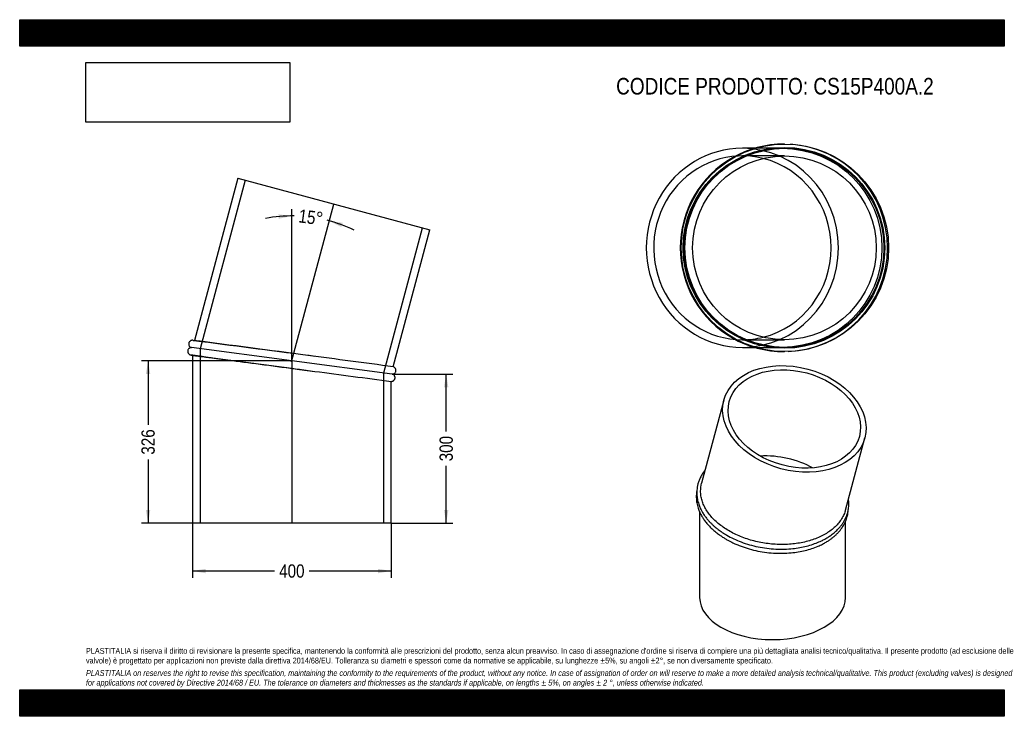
# Model space of a CAD drawing. Header units: millimetres. Extents: x 0 to 1980, y 0 to 1400.
import ezdxf
from ezdxf.enums import TextEntityAlignment as Align
from ezdxf.lldxf.tags import DXFTag

# ---------------------------------------------------------------- set-up
doc = ezdxf.new("R2010")
doc.units = ezdxf.units.MM
doc.header["$LTSCALE"] = 6.666667
doc.layers.add('Default', color=7, linetype='Continuous')
doc.layers.add('TUBO_X_GOMITO_15', color=7, linetype='Continuous')
doc.styles.add('SEACAD_Arial_Narrow', font='ARIALN.TTF')
tags = doc.linetypes.add('CENTER2', pattern=[28.575, 19.05, -3.175, 3.175, -3.175]).pattern_tags.tags
tags[10:11] = [DXFTag(74, 4), DXFTag(75, 0), DXFTag(340, '0'), DXFTag(46, 0.0), DXFTag(50, 0.0), DXFTag(44, 0.0), DXFTag(45, 0.0)]
tags[8:9] = [DXFTag(74, 4), DXFTag(75, 0), DXFTag(340, '0'), DXFTag(46, 0.0), DXFTag(50, 0.0), DXFTag(44, 0.0), DXFTag(45, 0.0)]
tags[6:7] = [DXFTag(74, 4), DXFTag(75, 0), DXFTag(340, '0'), DXFTag(46, 0.0), DXFTag(50, 0.0), DXFTag(44, 0.0), DXFTag(45, 0.0)]
tags[4:5] = [DXFTag(74, 4), DXFTag(75, 0), DXFTag(340, '0'), DXFTag(46, 0.0), DXFTag(50, 0.0), DXFTag(44, 0.0), DXFTag(45, 0.0)]
tags = doc.linetypes.add('HIDDEN2', pattern=[4.7625, 3.175, -1.5875]).pattern_tags.tags
tags[6:7] = [DXFTag(74, 4), DXFTag(75, 0), DXFTag(340, '0'), DXFTag(46, 0.0), DXFTag(50, 0.0), DXFTag(44, 0.0), DXFTag(45, 0.0)]
tags[4:5] = [DXFTag(74, 4), DXFTag(75, 0), DXFTag(340, '0'), DXFTag(46, 0.0), DXFTag(50, 0.0), DXFTag(44, 0.0), DXFTag(45, 0.0)]
doc.dimstyles.new('Plastitalia', dxfattribs={"dimtxt": 26.666667, "dimasz": 26.666667, "dimexe": 13.333333, "dimexo": 0, "dimgap": 6.666667, "dimtad": 0, "dimdec": 0, "dimtxsty": 'SEACAD_Arial_Narrow', "dimblk1": '_SE_FILLED', "dimblk2": '_SE_FILLED', "dimsah": 1, "dimcen": 13.333333, "dimadec": 0, "dimazin": 0, "dimtfac": 0.8, "dimtdec": 1, "dimtmove": 0, "dimatfit": 3, "dimfxl": 1, "dimtolj": 1, "dimarcsym": 0})
picture_1 = doc.add_image_def('image1.jpg', size_in_pixel=(4302, 1260))

# ---------------------------------------------------------------- blocks, each defined once
blk = doc.blocks.new('SEANNOT_GROUP')
at = {"layer": 'Default', "color": 7, "linetype": 'CENTER2'}
blk.add_line((547.3, 716.3), (547.3, 388.1), dxfattribs=at)
blk = doc.blocks.new('SEANNOT_GROUP1')
at = {"layer": 'Default', "color": 7, "linetype": 'CENTER2'}
blk.add_line((546.7, 712.4), (631.7, 1029.5), dxfattribs=at)
blk = doc.blocks.new('SE')
at = {"layer": 'TUBO_X_GOMITO_15', "color": 7, "linetype": 'Continuous'}
for p, q in [((438.5, 1081.4), (351.2, 755.3)), ((438.5, 1081.4), (824.9, 977.8)), ((751.2, 702.5), (824.9, 977.8)), ((749, 687.8), (345.3, 741)), ((749.2, 687.8), (345.3, 741)), ((347.3, 725.7), (347.3, 388.1)), ((747.3, 388.1), (747.3, 673.1)), ((747.3, 388.1), (347.3, 388.1))]:
    blk.add_line(p, q, dxfattribs=at)
at = {"layer": 'TUBO_X_GOMITO_15', "color": 7, "linetype": 'HIDDEN2'}
for p, q in [((453.3, 1077.4), (362.6, 738.7)), ((732, 690.1), (810.1, 981.8)), ((351.2, 755.3), (351, 754.7)), ((362.6, 738.7), (362.6, 388.1)), ((347.3, 726.2), (347.3, 725.7)), ((593.8, 723.3), (582.3, 724.8)), ((732, 388.1), (732, 690.1)), ((749.2, 687.8), (749, 687.8))]:
    blk.add_line(p, q, dxfattribs=at)
at = {"layer": 'TUBO_X_GOMITO_15', "color": 7, "linetype": 'Continuous'}
for centre, radius, start, end in [((-5677.6, -45927.3), 47070.2, 82.36115, 82.64433), ((-9785.3, -78553), 79952.8, 82.427367, 82.55159), ((11082.7, 79955), 79952.8, 262.461507, 262.572633)]:
    blk.add_arc(centre, radius, start, end, dxfattribs=at)
at = {"layer": 'TUBO_X_GOMITO_15', "color": 7, "linetype": 'HIDDEN2'}
for centre, radius, start, end in [((-9785.3, -78553), 79952.8, 82.55159, 82.716537), ((11082.7, 79955), 79952.8, 262.283463, 262.461507), ((-4281.6, -35331), 36382.4, 82.31716, 82.32124)]:
    blk.add_arc(centre, radius, start, end, dxfattribs=at)
at = {"layer": 'TUBO_X_GOMITO_15', "color": 7, "linetype": 'Continuous'}
for points, knots in [([(348.7, 755.6), (348.1, 755.7), (347.2, 755.8), (345.6, 755.6), (344.1, 755.1), (342.5, 754.1), (341.2, 752.8), (340.2, 751), (339.8, 749.2), (339.8, 747.4), (340.1, 745.7), (341, 744), (342.2, 742.6), (343.7, 741.5), (344.7, 741.2), (345.3, 741)], [0, 0, 0, 0, 0.066583, 0.135205, 0.203712, 0.268488, 0.373405, 0.441039, 0.539845, 0.606446, 0.682049, 0.763299, 0.845993, 0.925968, 1, 1, 1, 1]), ([(345.3, 741), (344.8, 740.9), (343.8, 740.9), (342.2, 740.4), (340.8, 739.5), (339.4, 738.3), (338.4, 736.7), (337.8, 734.6), (337.8, 732.8), (338.2, 731), (338.9, 729.5), (340, 728.1), (341.5, 727), (343.1, 726.2), (344.2, 726.1), (344.8, 726)], [0, 0, 0, 0, 0.067614, 0.138208, 0.208589, 0.275137, 0.383611, 0.452871, 0.54968, 0.615299, 0.689643, 0.769216, 0.849816, 0.927427, 1, 1, 1, 1]), ([(344.8, 726), (344.8, 726), (345, 726), (346, 725.8), (347.5, 725.6), (349.4, 725.4), (351.5, 725.1), (353.6, 724.8), (355.7, 724.5), (357.7, 724.3), (359.9, 724), (362.1, 723.7), (364.6, 723.4), (368.5, 722.9), (374.1, 722.1), (382, 721.1), (390.8, 719.9), (400.3, 718.7), (411.5, 717.2), (424.3, 715.5), (439.1, 713.6), (454.6, 711.5), (470.9, 709.4), (487.7, 707.2), (505, 704.9), (522.6, 702.6), (540.4, 700.2), (558.2, 697.9), (575.7, 695.6), (588, 694), (593.5, 693.2), (593.6, 693.2)], [0.0028527, 0.0028527, 0.0028527, 0.0028527, 0.0348682, 0.0669294, 0.0961809, 0.1226197, 0.1462428, 0.1670471, 0.1850298, 0.2006926, 0.2162417, 0.2319358, 0.2477751, 0.2637599, 0.3027006, 0.3419383, 0.3811769, 0.4204168, 0.4596579, 0.5087049, 0.5577535, 0.6068041, 0.6558552, 0.7049089, 0.7539618, 0.8030172, 0.8520713, 0.9011269, 0.9501814, 0.9992356, 1, 1, 1, 1]), ([(749.2, 687.8), (749.8, 687.8), (750.8, 687.9), (752.3, 688.4), (753.7, 689.2), (755.1, 690.5), (756.1, 692.1), (756.7, 694.1), (756.8, 695.9), (756.4, 697.7), (755.7, 699.3), (754.5, 700.7), (753.1, 701.8), (751.9, 702.4), (751.2, 702.5), (751.1, 702.5)], [0, 0, 0, 0, 0.072004, 0.147183, 0.222135, 0.293005, 0.408523, 0.482281, 0.585376, 0.655256, 0.734428, 0.819168, 0.905003, 0.987654, 1, 1, 1, 1]), ([(747.3, 673.1), (747.3, 673.1), (747.8, 673), (749, 673.2), (750.4, 673.7), (752, 674.6), (753.3, 675.9), (754.3, 677.8), (754.8, 679.5), (754.8, 681.4), (754.4, 683.1), (753.6, 684.7), (752.4, 686.2), (750.8, 687.2), (749.8, 687.6), (749.2, 687.8)], [0, 0, 0, 0, 0.00596, 0.079039, 0.151995, 0.220978, 0.332709, 0.404736, 0.50996, 0.580886, 0.661399, 0.747926, 0.83599, 0.92116, 1, 1, 1, 1])]:
    blk.add_open_spline(points, degree=3, knots=knots, dxfattribs=at)
at = {"layer": 'TUBO_X_GOMITO_15', "color": 7, "linetype": 'HIDDEN2'}
for points in [[(348.7, 755.6), (349.5, 755.4), (350.3, 755.1), (351.1, 754.6)], [(347.4, 726.3), (346.5, 726), (345.6, 725.9), (344.8, 726)]]:
    blk.add_open_spline(points, degree=3, dxfattribs=at)
blk = doc.blocks.new('DMBLK33')
at = {"layer": 'Default', "linetype": 'Continuous'}
for points in [[(373.9, 287.5), (373.9, 296.4), (347.3, 292)], [(720.6, 287.5), (747.3, 292), (720.6, 296.4)]]:
    blk.add_hatch(color=7, dxfattribs=at).paths.add_polyline_path(points)
at = {"layer": 'Default', "color": 7, "linetype": 'Continuous'}
for p, q in [((347.3, 388.1), (347.3, 278.6)), ((747.3, 388.1), (747.3, 278.6)), ((512.5, 292), (347.3, 292)), ((747.3, 292), (582.1, 292))]:
    blk.add_line(p, q, dxfattribs=at)
at = {"layer": 'Default', "color": 7, "linetype": 'Continuous', "style": 'SEACAD_Arial_Narrow'}
blk.add_text('400', height=26.67, dxfattribs=at).set_placement((521.8, 305.3), align=Align.TOP_LEFT)
blk = doc.blocks.new('_SE_FILLED')
at = {"color": 0}
blk.add_line((0, 0), (-1, 0), dxfattribs=at)
blk.add_solid([(0, 0), (-1, -0.1665), (-1, 0.1665), (0, 0)], dxfattribs=at)
blk = doc.blocks.new('DMBLK34')
at = {"layer": 'Default', "linetype": 'Continuous'}
for points in [[(862.1, 661.1), (857.6, 687.8), (853.2, 661.1)], [(862.1, 414.7), (853.2, 414.7), (857.6, 388.1)]]:
    blk.add_hatch(color=7, dxfattribs=at).paths.add_polyline_path(points)
at = {"layer": 'Default', "color": 7, "linetype": 'Continuous'}
for p, q in [((749.2, 687.8), (870.9, 687.8)), ((857.6, 572.7), (857.6, 687.8)), ((857.6, 388.1), (857.6, 503.1)), ((747.3, 388.1), (870.9, 388.1))]:
    blk.add_line(p, q, dxfattribs=at)
at = {"layer": 'Default', "color": 7, "linetype": 'Continuous', "style": 'SEACAD_Arial_Narrow'}
blk.add_text('300', height=26.67, rotation=90, dxfattribs=at).set_placement((844.3, 512.5), align=Align.TOP_LEFT)
blk = doc.blocks.new('SE1')
at = {"layer": 'TUBO_X_GOMITO_15', "color": 7, "linetype": 'Continuous'}
for p, q in [((1416.1, 635.6), (1371.4, 468.7)), ((1660.5, 414.5), (1699.4, 559.7)), ((1367.3, 410.8), (1367.3, 238.8)), ((1660.6, 238.8), (1660.6, 391.7))]:
    blk.add_line(p, q, dxfattribs=at)
for major_axis in [(-141.7, 38), (-130.8, 35.1)]:
    blk.add_ellipse((1557.8, 597.6), major_axis=major_axis, ratio=0.707107, dxfattribs=at)
for centre, major_axis, ratio, start_param, end_param in [((1514, 434.2), (135, -17.8), 0.646887, 1.019414, 1.840636), ((1514, 434.2), (135, -17.8), 0.646887, 1.019414, 1.840636), ((1514, 238.8), (146.7, 0), 0.57735, 3.141593, 6.283185)]:
    blk.add_ellipse(centre, major_axis=major_axis, ratio=ratio, start_param=start_param, end_param=end_param, dxfattribs=at)
for points, knots in [([(1378.3, 494.8), (1377.5, 493.7), (1375, 490.6), (1371.2, 484.9), (1367.6, 477.8), (1364.9, 470.9), (1363.1, 464.2), (1362, 457.9), (1361.6, 452.4), (1361.6, 448.1), (1361.7, 444.5), (1362.1, 440.8), (1362.8, 436.4), (1363.9, 431.4), (1365.4, 426.5), (1366.9, 422.3), (1368.5, 418.5), (1370.6, 414.2), (1373.5, 408.9), (1377.4, 403), (1381.8, 397.2), (1386.2, 392.1), (1390.4, 387.8), (1394.5, 383.9), (1399.2, 379.7), (1405.2, 374.9), (1413, 369.4), (1423.2, 363.1), (1435.9, 356.5), (1451.1, 350.1), (1467.5, 344.7), (1484.7, 340.4), (1502.4, 337.5), (1520.3, 335.9), (1537.9, 335.7), (1554, 336.8), (1568.8, 338.9), (1582.5, 341.9), (1595.4, 345.7), (1605.3, 349.5), (1611.9, 352.5), (1615.8, 354.5), (1619.5, 356.4), (1624.2, 359.1), (1630.6, 363.2), (1637.8, 368.7), (1644.4, 374.8), (1649.6, 380.5), (1653.5, 385.5), (1656.8, 390.4), (1659.6, 395.5), (1662.1, 400.7), (1664.3, 406.6), (1666.1, 413.5), (1667.3, 421.2), (1667.5, 428.6), (1667.1, 433.9), (1666.7, 436.5), (1666.6, 437.2)], [0.0824068, 0.0824068, 0.0824068, 0.0824068, 0.0881517, 0.0996593, 0.1123615, 0.123521, 0.1336255, 0.1441705, 0.1527754, 0.1589457, 0.1640427, 0.1691027, 0.1760369, 0.1842865, 0.1921015, 0.1984961, 0.2038066, 0.2102351, 0.2188056, 0.2291361, 0.2392316, 0.2480528, 0.2556763, 0.2623553, 0.2694488, 0.2788874, 0.290343, 0.3033661, 0.3206401, 0.3385391, 0.3572583, 0.3759676, 0.394672, 0.4133752, 0.4320806, 0.450069, 0.4652369, 0.4806777, 0.4967311, 0.5116214, 0.5181996, 0.5232415, 0.5276927, 0.533918, 0.543677, 0.5568915, 0.5699937, 0.5802687, 0.5893137, 0.5975705, 0.6060676, 0.6150504, 0.6238262, 0.6345616, 0.6475488, 0.6597386, 0.6686708, 0.6717451, 0.6717451, 0.6717451, 0.6717451]), ([(1412.3, 381.8), (1408.9, 384.3), (1405.6, 386.9), (1399.6, 392.2), (1396.7, 394.9), (1391.4, 400.4), (1389, 403.3), (1384.5, 409.1), (1382.4, 412), (1378.7, 418.1), (1377.1, 421.2), (1374.3, 427.4), (1373.1, 430.5), (1371.2, 436.8), (1370.5, 439.9), (1369.5, 446.2), (1369.3, 449.4), (1369.3, 458), (1369.9, 463.4), (1371.4, 468.7)], [0, 0, 0, 0, 0.015625, 0.015625, 0.03125, 0.03125, 0.046875, 0.046875, 0.0625, 0.0625, 0.078125, 0.078125, 0.09375, 0.09375, 0.109375, 0.109375, 0.125, 0.125, 0.1525145, 0.1525145, 0.1525145, 0.1525145]), ([(1361.7, 453.4), (1361.5, 452.6), (1361, 449.3), (1360.5, 443.7), (1360.6, 437.1), (1361.2, 431.5), (1362.2, 426.3), (1363.4, 421.2), (1365, 416.5), (1366.4, 413), (1367.5, 410.5), (1368.5, 408.2), (1370, 405.3), (1372.3, 401.1), (1375.7, 395.8), (1380.7, 389), (1384.4, 384.8), (1386.9, 382.2)], [0.8868454, 0.8868454, 0.8868454, 0.8868454, 0.8907336, 0.9024274, 0.9124825, 0.9210652, 0.9282764, 0.9363479, 0.9443745, 0.9501031, 0.9528353, 0.9561979, 0.960735, 0.9670183, 0.9761691, 0.9871643, 1, 1, 1, 1]), ([(1386.9, 382.2), (1389.5, 379.5), (1393.8, 375.2), (1401.5, 368.8), (1408.3, 363.7), (1414.9, 359.4), (1420.8, 355.8), (1426.6, 352.6), (1432.4, 349.6), (1439, 346.6), (1449, 342.3), (1462.9, 337.5), (1480.1, 332.9), (1497.8, 329.7), (1515.8, 327.9), (1533.7, 327.4), (1550.5, 328.3), (1565.7, 330.3), (1579.6, 333.1), (1592.9, 336.9), (1604.5, 341.3), (1614.1, 345.7), (1621.5, 349.9), (1627.7, 353.7), (1633, 357.6), (1638, 361.6), (1642.7, 365.9), (1646.6, 370), (1649.5, 373.4), (1651.5, 376), (1653.4, 378.6), (1655.4, 381.6), (1657.7, 385.5), (1660.2, 390.3), (1662.4, 395.8), (1664, 401), (1665.2, 405.9), (1665.9, 410.4), (1666.1, 413.5), (1666.2, 414.9)], [0, 0, 0, 0, 0.0132057, 0.0250167, 0.0354353, 0.0444641, 0.0521119, 0.0595767, 0.0667813, 0.0740864, 0.0837667, 0.1025606, 0.1213723, 0.1401786, 0.1589828, 0.1777893, 0.1966012, 0.2124158, 0.2278136, 0.2436487, 0.2596519, 0.2717722, 0.282229, 0.2916218, 0.2996911, 0.3079417, 0.3174067, 0.3258838, 0.3315926, 0.3361113, 0.3402637, 0.345523, 0.3517181, 0.3603847, 0.3699097, 0.3783204, 0.3855059, 0.3930141, 0.399517, 0.399517, 0.399517, 0.399517]), ([(1660.5, 414.5), (1660.3, 413.8), (1660.1, 413), (1659, 409.2), (1657.8, 406.3), (1655, 400.5), (1653.4, 397.7), (1649.8, 392.1), (1647.7, 389.4), (1643.2, 384.2), (1640.7, 381.7), (1632.6, 374.4), (1626.5, 370), (1616.3, 364.1), (1612.7, 362.2), (1605.2, 358.8), (1601.3, 357.2), (1593.3, 354.3), (1589.1, 353), (1580.6, 350.7), (1576.2, 349.7), (1567.3, 348), (1562.7, 347.3), (1553.5, 346.2), (1548.9, 345.8), (1534.9, 345.1), (1525.4, 345.2), (1510.9, 346.3), (1506.1, 346.8), (1496.6, 348.2), (1491.8, 349), (1482.4, 351), (1477.7, 352.1), (1468.5, 354.6), (1464, 356), (1450.7, 360.6), (1442.2, 364.3), (1426.4, 372.4), (1419.1, 376.9), (1412.3, 381.8)], [0.6522435, 0.6522435, 0.6522435, 0.6522435, 0.65625, 0.65625, 0.671875, 0.671875, 0.6875, 0.6875, 0.703125, 0.703125, 0.71875, 0.71875, 0.75, 0.75, 0.765625, 0.765625, 0.78125, 0.78125, 0.796875, 0.796875, 0.8125, 0.8125, 0.828125, 0.828125, 0.84375, 0.84375, 0.875, 0.875, 0.890625, 0.890625, 0.90625, 0.90625, 0.921875, 0.921875, 0.9375, 0.9375, 0.96875, 0.96875, 1, 1, 1, 1])]:
    blk.add_open_spline(points, degree=3, knots=knots, dxfattribs=at)
blk = doc.blocks.new('DMBLK35')
at = {"layer": 'Default', "linetype": 'Continuous'}
for points in [[(520.8, 999.9), (547.3, 1005.5), (520.4, 1008.8)], [(649.4, 991.8), (622.6, 995.6), (646.7, 983.3)]]:
    blk.add_hatch(color=7, dxfattribs=at).paths.add_polyline_path(points)
at = {"layer": 'Default', "color": 7, "linetype": 'Continuous'}
blk.add_line((547.3, 716.3), (547.3, 1018.9), dxfattribs=at)
for start, end in [(89.1219, 100.4952), (64.5048, 75.8781)]:
    blk.add_arc((547.3, 714.4), 291.2, start, end, dxfattribs=at)
at = {"layer": 'Default', "color": 7, "linetype": 'Continuous', "style": 'SEACAD_Arial_Narrow'}
blk.add_text('15°', height=26.67, rotation=352.5, dxfattribs=at).set_placement((563, 1019.4), align=Align.TOP_LEFT)
blk = doc.blocks.new('SE2')
at = {"layer": 'TUBO_X_GOMITO_15', "color": 7, "linetype": 'Continuous'}
for p, q in [((1478.2, 1141.5), (1453.3, 1141.5)), ((1453.3, 741.5), (1478, 741.5))]:
    blk.add_line(p, q, dxfattribs=at)
at = {"layer": 'TUBO_X_GOMITO_15', "color": 7, "linetype": 'HIDDEN2'}
for p, q in [((1533.9, 1141.5), (1478.2, 1141.5)), ((1537.8, 1126.2), (1453.3, 1126.2)), ((1453.3, 756.8), (1537.8, 756.8)), ((1478, 741.5), (1533.9, 741.5))]:
    blk.add_line(p, q, dxfattribs=at)
at = {"layer": 'TUBO_X_GOMITO_15', "color": 7, "linetype": 'Continuous'}
for centre, radius in [((1538.7, 941.5), 208.5), ((1537.8, 941.5), 200), ((1537.8, 941.5), 184.7)]:
    blk.add_circle(centre, radius, dxfattribs=at)
at = {"layer": 'TUBO_X_GOMITO_15', "color": 7, "linetype": 'HIDDEN2'}
for centre, radius in [((1533.9, 941.5), 200), ((1537.8, 941.5), 201.9), ((1537.8, 941.5), 201.9)]:
    blk.add_circle(centre, radius, dxfattribs=at)
at = {"layer": 'TUBO_X_GOMITO_15', "color": 7, "linetype": 'Continuous'}
blk.add_arc((1536.8, 941.5), 208.5, 89.7367, 270.2659, dxfattribs=at)
at = {"layer": 'TUBO_X_GOMITO_15', "color": 7, "linetype": 'HIDDEN2'}
for start, end in [(0, 86.4172), (272.3189, 0)]:
    blk.add_arc((1536.8, 941.5), 208.5, start, end, dxfattribs=at)
at = {"layer": 'TUBO_X_GOMITO_15', "color": 7, "linetype": 'Continuous'}
for major_axis, start_param, end_param in [((0, 200), 0, 3.141593), ((0, -184.7), 0.234756, 2.906837)]:
    blk.add_ellipse((1453.3, 941.5), major_axis=major_axis, ratio=0.965926, start_param=start_param, end_param=end_param, dxfattribs=at)
at = {"layer": 'TUBO_X_GOMITO_15', "color": 7, "linetype": 'HIDDEN2'}
for major_axis, start_param, end_param in [((0, -184.7), 2.906837, 6.283185), ((0, 200), 3.141593, 6.283185), ((0, -184.7), 0, 0.234756)]:
    blk.add_ellipse((1453.3, 941.5), major_axis=major_axis, ratio=0.965926, start_param=start_param, end_param=end_param, dxfattribs=at)
blk = doc.blocks.new('DMBLK36')
at = {"layer": 'Default', "linetype": 'Continuous'}
for points in [[(253.7, 687.7), (262.6, 687.7), (258.2, 714.4)], [(253.7, 414.7), (258.2, 388.1), (262.6, 414.7)]]:
    blk.add_hatch(color=7, dxfattribs=at).paths.add_polyline_path(points)
at = {"layer": 'Default', "color": 7, "linetype": 'Continuous'}
for p, q in [((547.3, 714.4), (244.8, 714.4)), ((258.2, 714.4), (258.2, 586)), ((258.2, 516.4), (258.2, 388.1)), ((547.3, 388.1), (244.8, 388.1))]:
    blk.add_line(p, q, dxfattribs=at)
at = {"layer": 'Default', "color": 7, "linetype": 'Continuous', "style": 'SEACAD_Arial_Narrow'}
blk.add_text('326', height=26.67, rotation=90, dxfattribs=at).set_placement((244.8, 525.8), align=Align.TOP_LEFT)

msp = doc.modelspace()

# ---------------------------------------------------------------- hatches: boundary and pattern name
at = {"layer": 'Default', "linetype": 'Continuous'}
h = msp.add_hatch(dxfattribs=at)
h.set_pattern_fill('LINE', scale=0.629921, angle=45, style=0)
h.paths.add_polyline_path([(1980, 1346.7), (1980, 1400), (0, 1400), (0, 1346.7)])
for points in [[(1980, 1346.7), (1980, 1400), (0, 1400), (0, 1346.7)], [(1980, 0), (1980, 53.3), (0, 53.3), (0, 0)]]:
    msp.add_hatch(color=7, dxfattribs=at).paths.add_polyline_path(points)
h = msp.add_hatch(dxfattribs=at)
h.set_pattern_fill('LINE', scale=0.629921, angle=45, style=0)
h.paths.add_polyline_path([(1980, 0), (1980, 53.3), (0, 53.3), (0, 0)])

# ---------------------------------------------------------------- linework, layer by layer
at = {"layer": 'Default', "color": 7, "linetype": 'Continuous'}
for p, q in [((0, 1400), (1980, 1400)), ((0, 1346.7), (0, 1400)), ((1980, 1400), (1980, 1346.7)), ((1980, 1346.7), (0, 1346.7)), ((0, 53.3), (1980, 53.3)), ((0, 0), (0, 53.3)), ((1980, 53.3), (1980, 0)), ((1980, 0), (0, 0))]:
    msp.add_line(p, q, dxfattribs=at)

# ---------------------------------------------------------------- block references
at = {"layer": 'Default'}
for name in ['SE2', 'SE', 'SEANNOT_GROUP1', 'SEANNOT_GROUP', 'SE1']:
    msp.add_blockref(name, (0, 0), dxfattribs=at)

# ---------------------------------------------------------------- texts
at = {"layer": 'Default', "attachment_point": 1}
for s, insert, char_height, width in [('{\\fArial Narrow|b0||i0||c0|p34;\\C7;\\H33.33333333;\\W1.;CODICE PRODOTTO: CS15P400A.2}', (1199.4, 1283), 33.333, 640.432), ("{\\fArial Narrow|b0||i0||c0|p34;\\C7;\\H11.66666667;\\W1.;PLASTITALIA si riserva il diritto di revisionare la presente specifica, mantenendo la conformità alle prescrizioni del prodotto, senza alcun preavviso. In caso di assegnazione d'ordine si riserva di compiere una più dettagliata analisi tecnico/qualitativa. Il presente prodotto (ad esclusione delle \\P}{\\fArial Narrow|b0||i0||c0|p34;\\C7;\\H11.66666667;\\W1.;valvole) è progettato per applicazioni non previste dalla direttiva 2014/68/EU. Tolleranza su diametri e spessori come da normative se applicabile, su lunghezze ±5%, su angoli ±2°, se non diversamente specificato.\\P}{\\fArial Narrow|b0||i0||c0|p34;\\C7;\\H3.333333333;\\W1.;   \\P}{\\fArial Narrow|b0||i1||c0|p34;\\C7;\\H11.66666667;\\W1.;PLASTITALIA on reserves the right to revise this specification, maintaining the conformity to the requirements of the product, without any notice. In case of assignation of order on will reserve to make a more detailed analysis technical/qualitative. This product (excluding valves) is designed \\P}{\\fArial Narrow|b0||i1||c0|p34;\\C7;\\H11.66666667;\\W1.;for applications not covered by Directive 2014/68 / EU. The tolerance on diameters and thicknesses as the standards if applicable, on lengths ± 5%, on angles ± 2 °, unless otherwise indicated.\\P}", (133.3, 137.3), 11.6667, 1713.333)]:
    msp.add_mtext(s, dxfattribs=dict(at, insert=insert, char_height=char_height, width=width))

# ---------------------------------------------------------------- dimensions: what is measured, and where the dimension line sits
at = {"layer": 'Default', "color": 7, "linetype": 'Continuous'}
dim = msp.add_angular_dim_2l(base=(585.275, 1003.0488), line1=((547.2711, 714.3809), (547.2711, 716.348)), line2=((547.2711, 714.3809), (631.7154, 1029.5311)), text='\\A1;<>', dimstyle='Plastitalia', override={"dimadec": 2}, dxfattribs=at)
dim.commit()
dim.dimension.update_dxf_attribs({"geometry": 'DMBLK35', "text_midpoint": (585.275, 1003.0488), "dimtype": 162})
for base, p1, p2, angle, picture, middle, dimtype in [((258.2, 714.4), (547.3, 714.4), (547.3, 388.1), 270, 'DMBLK36', (258.2, 551.2), 161), ((857.6, 687.8), (747.3, 388.1), (749.2, 687.8), 90, 'DMBLK34', (857.6, 537.9), 160)]:
    dim = msp.add_linear_dim(base=base, p1=p1, p2=p2, angle=angle, text='\\A1;<>', dimstyle='Plastitalia', dxfattribs=at)
    dim.commit()
    dim.dimension.update_dxf_attribs({"geometry": picture, "text_midpoint": middle, "dimtype": dimtype})
dim = msp.add_linear_dim(base=(347.3, 292), p1=(747.3, 388.1), p2=(347.3, 388.1), text='\\A1;<>', dimstyle='Plastitalia', dxfattribs=at)
dim.commit()
dim.dimension.update_dxf_attribs({"geometry": 'DMBLK33', "text_midpoint": (547.3, 292), "dimtype": 160})

# ---------------------------------------------------------------- pictures from other files: only their frames are drawn
image = msp.add_image(picture_1, insert=(133.3, 1194), size_in_units=(409.7, 120))
image.dxf.flags = 7

doc.saveas('drawing.dxf')
